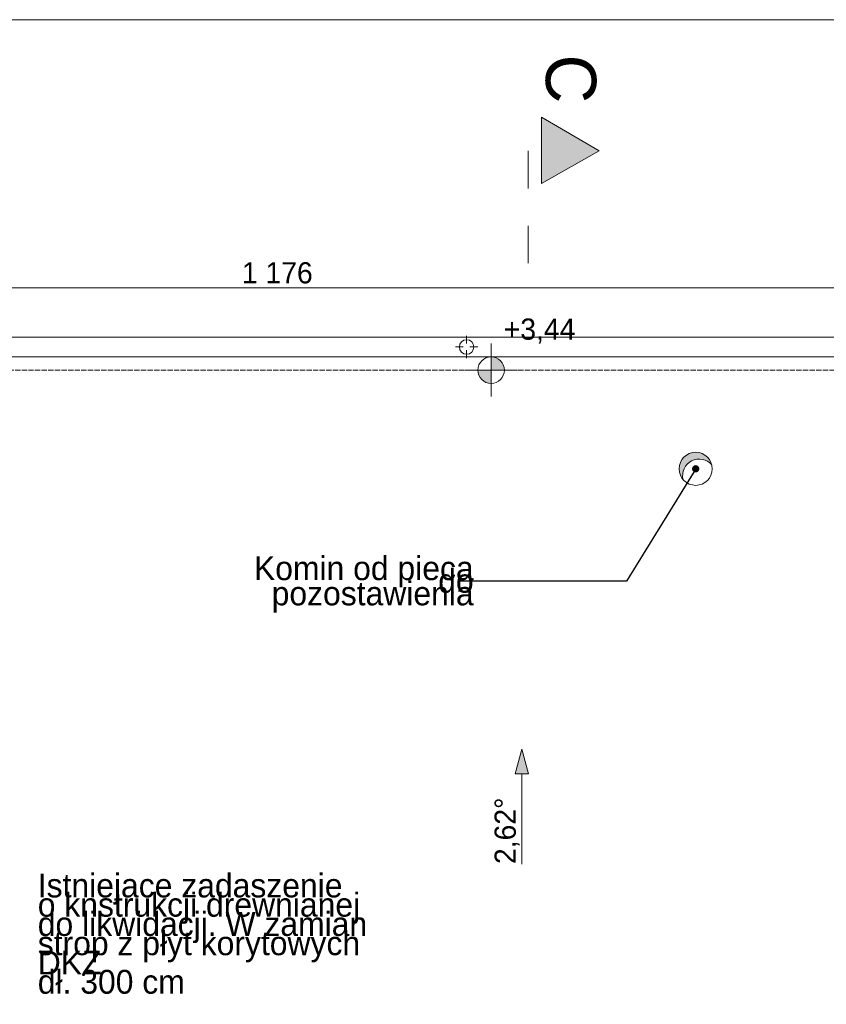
# Model space of a CAD drawing. Extents: x -547885 to -186295, y -25370 to 156194.
# Tile 196 of 256: x -506029 to -499937, y 76258 to 83694. Entities that reach past the tile are written whole.
import ezdxf

# ---------------------------------------------------------------- set-up
doc = ezdxf.new("R2010")
doc.units = 0
doc.header["$MEASUREMENT"] = 0
doc.linetypes.add('Dashed', pattern=[564.444447, 282.222223, -282.222223])
doc.linetypes.add('Hidden Line', pattern=[50, 25, -25])
for name, color, linetype, lineweight in [('0_Nr_Pióra__21', 7, 'Continuous', 9), ('Arch opisy_Nr_Pióra__21', 7, 'Continuous', 9), ('ARCH TABELA_Nr_Pióra__21', 7, 'Continuous', 9), ('INWENT DACH_Nr_Pióra__21', 7, 'Continuous', 9), ('INWENT OPISY_Nr_Pióra__21', 7, 'Continuous', 9), ('INWENT OPISY_Nr_Pióra__41', 7, 'Continuous', 15), ('INWENT RURY SPUSTOWE_Nr_Pióra__21', 7, 'Continuous', 9), ('INWENT RZĘDNE_Nr_Pióra__21', 7, 'Continuous', 9), ('INWENT WYMIARY_Nr_Pióra__21', 7, 'Continuous', 9), ('INWENT.ŚCIANY_Nr_Pióra__21', 7, 'Continuous', 9), ('Istniejące kominy_Nr_Pióra__21', 7, 'Continuous', 9)]:
    doc.layers.add(name, color=color, linetype=linetype, lineweight=lineweight)
doc.layers.add('Arch wykończenie_Nr_Pióra__3', color=7, linetype='Continuous', lineweight=18, true_color=0xff6600)
for name, color, linetype in [('INWENT DACH', 7, 'Continuous'), ('INWENT RZĘDNE', 7, 'Continuous'), ('INWENT WYMIARY', 7, 'Continuous')]:
    doc.layers.add(name, color=color, linetype=linetype)
doc.styles.add('GENERATED_STYLE_2', font='txt')
doc.styles.add('GENERATED_STYLE_4', font='txt')
doc.styles.add('GENERATED_STYLE_5', font='txt')
doc.styles.add('GENERATED_STYLE_7', font='txt')
doc.dimstyles.new('GENERATED_STYLE__13', dxfattribs={"dimtxt": 0.18, "dimasz": 109.44, "dimexe": 0.18, "dimexo": 0.0625, "dimgap": 0.09, "dimtad": 0, "dimtih": 1, "dimtoh": 1, "dimdec": 4, "dimzin": 0, "dimdsep": 46, "dimcen": 0.09, "dimadec": 0, "dimazin": 0, "dimtfac": 1, "dimtdec": 4, "dimtmove": 0, "dimatfit": 3, "dimldrblk": 'ARROWHEAD_11', "dimfxl": 0, "dimtolj": 1, "dimtzin": 0, "dimarcsym": 0})
doc.dimstyles.new('GENERATED_STYLE__3', dxfattribs={"dimtxt": 160.000002, "dimasz": 91.2, "dimexe": 0.18, "dimexo": 0, "dimgap": 0.09, "dimtad": 1, "dimtih": 1, "dimtoh": 1, "dimdec": 0, "dimlfac": 0.1, "dimzin": 0, "dimdsep": 46, "dimtxsty": 'GENERATED_STYLE_2', "dimblk": 'ARROWHEAD_2', "dimblk1": 'ARROWHEAD_2', "dimblk2": 'ARROWHEAD_2', "dimcen": 0.09, "dimclrd": 7, "dimclre": 7, "dimclrt": 7, "dimazin": 0, "dimtfac": 1, "dimtdec": 4, "dimtmove": 0, "dimatfit": 3, "dimfxl": 0, "dimtolj": 1, "dimtzin": 0, "dimarcsym": 0})

# ---------------------------------------------------------------- blocks, each defined once
blk = doc.blocks.new('Linia_9', base_point=(-502235.7, 77317.6))
at = {"layer": 'INWENT DACH_Nr_Pióra__21', "linetype": 'Continuous'}
blk.add_hatch(color=256, dxfattribs=at).paths.add_polyline_path([(-502235.7, 78184.9), (-502185.7, 77998.3), (-502285.7, 77998.3)], flags=0)
for p, q in [((-502235.7, 78184.9), (-502285.7, 77998.3)), ((-502235.7, 78184.9), (-502185.7, 77998.3)), ((-502185.7, 77998.3), (-502285.7, 77998.3)), ((-502235.7, 77317.6), (-502235.7, 77998.3))]:
    blk.add_line(p, q, dxfattribs=at)
blk = doc.blocks.new('*D752')
at = {"layer": 'INWENT WYMIARY_Nr_Pióra__21', "linetype": 'Continuous'}
for p, q in [((-509863.7, 81728.5), (-509933, 81608.5)), ((-509898.3, 81578.5), (-509898.3, 81758.5)), ((-498103.7, 81728.5), (-498173, 81608.5)), ((-498138.3, 81578.5), (-498138.3, 81758.5)), ((-509957, 81668.5), (-509898.3, 81668.5)), ((-509898.3, 81668.5), (-498138.3, 81668.5))]:
    blk.add_line(p, q, dxfattribs=at)
at = {"layer": 'INWENT WYMIARY_Nr_Pióra__21', "char_height": 160, "attachment_point": 7, "style": 'GENERATED_STYLE_2'}
for s, insert in [('{1\xa0176}', (-504351.1, 81700.5)), ('{10}', (-498377.8, 81700.5)), ('{28}', (-498000.7, 81700.5)), ('{5}', (-497673.6, 81700.5))]:
    blk.add_mtext(s, dxfattribs=dict(at, insert=insert))
blk = doc.blocks.new('ARROWHEAD_2')
at = {"color": 0, "linetype": 'Continuous', "lineweight": 0}
for p, q in [((0, 0), (-1, 0)), ((-0.378, -0.655), (0.378, 0.655))]:
    blk.add_line(p, q, dxfattribs=at)
blk = doc.blocks.new('*D753')
at = {"layer": 'INWENT WYMIARY_Nr_Pióra__21', "linetype": 'Continuous'}
for p, q in [((-498103.7, 81728.5), (-498173, 81608.5)), ((-498138.3, 81578.5), (-498138.3, 81758.5)), ((-498003.7, 81728.5), (-498073, 81608.5)), ((-498038.3, 81578.5), (-498038.3, 81758.5)), ((-498138.3, 81668.5), (-498038.3, 81668.5))]:
    blk.add_line(p, q, dxfattribs=at)
at = {"layer": 'INWENT WYMIARY_Nr_Pióra__21', "char_height": 160, "attachment_point": 7, "style": 'GENERATED_STYLE_2'}
for s, insert in [('{1\xa0176}', (-504351.1, 81700.5)), ('{10}', (-498377.8, 81700.5)), ('{28}', (-498000.7, 81700.5)), ('{5}', (-497673.6, 81700.5))]:
    blk.add_mtext(s, dxfattribs=dict(at, insert=insert))
blk = doc.blocks.new('*D754')
at = {"layer": 'INWENT WYMIARY_Nr_Pióra__21', "linetype": 'Continuous'}
for p, q in [((-498003.7, 81728.5), (-498073, 81608.5)), ((-498038.3, 81578.5), (-498038.3, 81758.5)), ((-497793, 81608.5), (-497723.7, 81728.5)), ((-497758.3, 81578.5), (-497758.3, 81758.5)), ((-498038.3, 81668.5), (-497758.3, 81668.5))]:
    blk.add_line(p, q, dxfattribs=at)
at = {"layer": 'INWENT WYMIARY_Nr_Pióra__21', "char_height": 160, "attachment_point": 7, "style": 'GENERATED_STYLE_2'}
for s, insert in [('{1\xa0176}', (-504351.1, 81700.5)), ('{10}', (-498377.8, 81700.5)), ('{28}', (-498000.7, 81700.5)), ('{5}', (-497673.6, 81700.5))]:
    blk.add_mtext(s, dxfattribs=dict(at, insert=insert))
blk = doc.blocks.new('*D755')
at = {"layer": 'INWENT WYMIARY_Nr_Pióra__21', "linetype": 'Continuous'}
for p, q in [((-497793, 81608.5), (-497723.7, 81728.5)), ((-497758.3, 81578.5), (-497758.3, 81758.5)), ((-497673.7, 81728.5), (-497743, 81608.5)), ((-497708.3, 81578.5), (-497708.3, 81758.5)), ((-497758.3, 81668.5), (-497708.3, 81668.5)), ((-497708.3, 81668.5), (-497649.6, 81668.5))]:
    blk.add_line(p, q, dxfattribs=at)
at = {"layer": 'INWENT WYMIARY_Nr_Pióra__21', "char_height": 160, "attachment_point": 7, "style": 'GENERATED_STYLE_2'}
for s, insert in [('{1\xa0176}', (-504351.1, 81700.5)), ('{10}', (-498377.8, 81700.5)), ('{28}', (-498000.7, 81700.5)), ('{5}', (-497673.6, 81700.5))]:
    blk.add_mtext(s, dxfattribs=dict(at, insert=insert))
blk = doc.blocks.new('Koty wysokościowe_36', base_point=(-502468.3, 81047.6))
at = {"layer": 'INWENT RZĘDNE_Nr_Pióra__21', "linetype": 'Continuous'}
for points in [[(-502468.3, 81047.6), (-502368.3, 81047.6), (-502375.9, 81085.9), (-502397.6, 81118.3), (-502430.1, 81140), (-502468.3, 81147.6)], [(-502468.3, 81047.6), (-502568.3, 81047.6), (-502560.7, 81009.4), (-502539, 80976.9), (-502506.6, 80955.2), (-502468.3, 80947.6)]]:
    blk.add_hatch(color=256, dxfattribs=at).paths.add_polyline_path(points, flags=0)
for p, q in [((-502468.3, 80847.6), (-502468.3, 81247.6)), ((-502668.3, 81047.6), (-502268.3, 81047.6))]:
    blk.add_line(p, q, dxfattribs=at)
blk.add_circle((-502468.3, 81047.6), 100, dxfattribs=at)
at = {"layer": 'INWENT RZĘDNE_Nr_Pióra__21', "insert": (-502373, 81247.6), "char_height": 160, "attachment_point": 7, "style": 'GENERATED_STYLE_4'}
blk.add_mtext('{+3,44}', dxfattribs=at)
blk = doc.blocks.new('ARROWHEAD_11')
at = {"color": 0, "linetype": 'Continuous', "lineweight": 0}
blk.add_line((0, 0), (-1, 0), dxfattribs=at)
at = {"color": 0, "linetype": 'Continuous', "lineweight": 0, "const_width": 0.25, "flags": 128}
blk.add_lwpolyline([(-0.125, 0, 1), (0.125, 0, 1)], format="xyb", close=True, dxfattribs=at)

msp = doc.modelspace()

# ---------------------------------------------------------------- hatches: boundary and pattern name
at = {"layer": 'INWENT OPISY_Nr_Pióra__21', "linetype": 'Continuous'}
msp.add_hatch(color=256, dxfattribs=at).paths.add_polyline_path([(-501652.1, 82702.6), (-502088.3, 82458.3), (-502088.3, 82958.3)], flags=0)
at = {"layer": 'Istniejące kominy_Nr_Pióra__21', "linetype": 'Continuous'}
msp.add_hatch(color=256, dxfattribs=at).paths.add_polyline_path([(-501018.5, 80221.6, -0.790608), (-500801.9, 80332.3, 0.886866), (-501048.3, 80302.6, 0.178147)], flags=0)

# ---------------------------------------------------------------- linework, layer by layer
at = {"layer": 'ARCH TABELA_Nr_Pióra__21', "linetype": 'Continuous'}
msp.add_line((-510973.3, 83694.2), (-470223.3, 83694.2), dxfattribs=at)
at = {"layer": 'Arch wykończenie_Nr_Pióra__3', "linetype": 'Continuous'}
msp.add_line((-488783.3, 81147.6), (-509898.3, 81147.6), dxfattribs=at)
at = {"layer": 'INWENT DACH_Nr_Pióra__21', "linetype": 'Continuous'}
for p, q in [((-502653.3, 81247.6), (-502653.3, 81307.6)), ((-502678.3, 81222.6), (-502738.3, 81222.6)), ((-502628.3, 81222.6), (-502568.3, 81222.6)), ((-502653.3, 81197.6), (-502653.3, 81137.6))]:
    msp.add_line(p, q, dxfattribs=at)
msp.add_circle((-502653.3, 81222.6), 55, dxfattribs=at)
at = {"layer": 'INWENT OPISY_Nr_Pióra__41', "linetype": 'Continuous'}
for p, q in [((-502088.3, 82458.3), (-502088.3, 82958.3)), ((-501652.1, 82702.6), (-502088.3, 82958.3)), ((-502088.3, 82458.3), (-501652.1, 82702.6))]:
    msp.add_line(p, q, dxfattribs=at)
at = {"layer": 'INWENT OPISY_Nr_Pióra__41', "linetype": 'Dashed'}
msp.add_line((-502188.3, 82702.6), (-502188.3, 81602.6), dxfattribs=at)
at = {"layer": 'INWENT RURY SPUSTOWE_Nr_Pióra__21', "linetype": 'Continuous'}
msp.add_line((-509898.3, 81297.6), (-498138.3, 81297.6), dxfattribs=at)
at = {"layer": 'INWENT.ŚCIANY_Nr_Pióra__21', "linetype": 'Hidden Line'}
for p, q in [((-509798.3, 81047.6), (-498038.3, 81047.6)), ((-498038.3, 81047.6), (-506898.3, 81047.6))]:
    msp.add_line(p, q, dxfattribs=at)
at = {"layer": 'Istniejące kominy_Nr_Pióra__21', "linetype": 'Continuous'}
msp.add_circle((-500923.3, 80302.6), 125, dxfattribs=at)
msp.add_arc((-500897.1, 80251.3), 125, 40.40435, 193.72509, dxfattribs=at)

# ---------------------------------------------------------------- block references
at = {"layer": 'INWENT DACH', "linetype": 'Continuous'}
msp.add_blockref('Linia_9', (-502235.7, 77317.6), dxfattribs=at)
at = {"layer": 'INWENT RZĘDNE'}
msp.add_blockref('Koty wysokościowe_36', (-502468.3, 81047.6), dxfattribs=at)

# ---------------------------------------------------------------- texts
at = {"layer": '0_Nr_Pióra__21', "linetype": 'Continuous', "insert": (-502252.3, 77317.6), "char_height": 160, "attachment_point": 7, "rotation": 90, "style": 'GENERATED_STYLE_4'}
msp.add_mtext('{2,62°}', dxfattribs=at)
at = {"layer": 'Arch opisy_Nr_Pióra__21', "linetype": 'Continuous', "char_height": 180, "style": 'GENERATED_STYLE_5'}
for s, insert, width, attachment_point, line_spacing_factor in [('{Komin od pieca \\Pdo pozostawienia}', (-502600.2, 79429.4), 1604.33, 6, 0.31765), ('{Istniejace zadaszenie \\Po knstrukcji drewnianej\\Pdo likwidacji. W zamian \\Pstrop z płyt korytowych DKZ\\Pdł. 300 cm}', (-505892.2, 76790.7), 2581.84, 4, 0.484765)]:
    msp.add_mtext(s, dxfattribs=dict(at, insert=insert, width=width, attachment_point=attachment_point, line_spacing_factor=line_spacing_factor))
at = {"layer": 'INWENT OPISY_Nr_Pióra__21', "linetype": 'Continuous', "insert": (-501674.8, 83247), "char_height": 380, "attachment_point": 2, "rotation": 270, "style": 'GENERATED_STYLE_7'}
msp.add_mtext('{C}', dxfattribs=at)

# ---------------------------------------------------------------- dimensions: what is measured, and where the dimension line sits
at = {"layer": 'INWENT WYMIARY', "linetype": 'Continuous'}
for p1, p2, picture, middle in [((-509898.3, 81147.6), (-498138.3, 81147.6), '*D752', (-504077.6, 81780.5)), ((-498138.3, 81147.6), (-498038.3, 81013.1), '*D753', (-498256.4, 81780.5)), ((-498038.3, 81013.1), (-497758.3, 81013.1), '*D754', (-497879.3, 81780.5)), ((-497758.3, 81013.1), (-497708.3, 81147.6), '*D755', (-497612.9, 81780.5))]:
    dim = msp.add_linear_dim(base=(-509898.3, 81668.5), p1=p1, p2=p2, dimstyle='GENERATED_STYLE__3', dxfattribs=at)
    dim.commit()
    dim.dimension.update_dxf_attribs({"geometry": picture, "text_midpoint": middle})

# ---------------------------------------------------------------- leaders
at = {"layer": 'Arch opisy_Nr_Pióra__21', "linetype": 'Continuous', "annotation_type": 0, "has_hookline": 1, "hookline_direction": 1, "text_width": 1782.9}
msp.add_leader([(-500923.3, 80302.6), (-501446.5, 79453.6), (-502706.7, 79453.6)], dimstyle='GENERATED_STYLE__13', dxfattribs=at)

doc.saveas('drawing.dxf')
